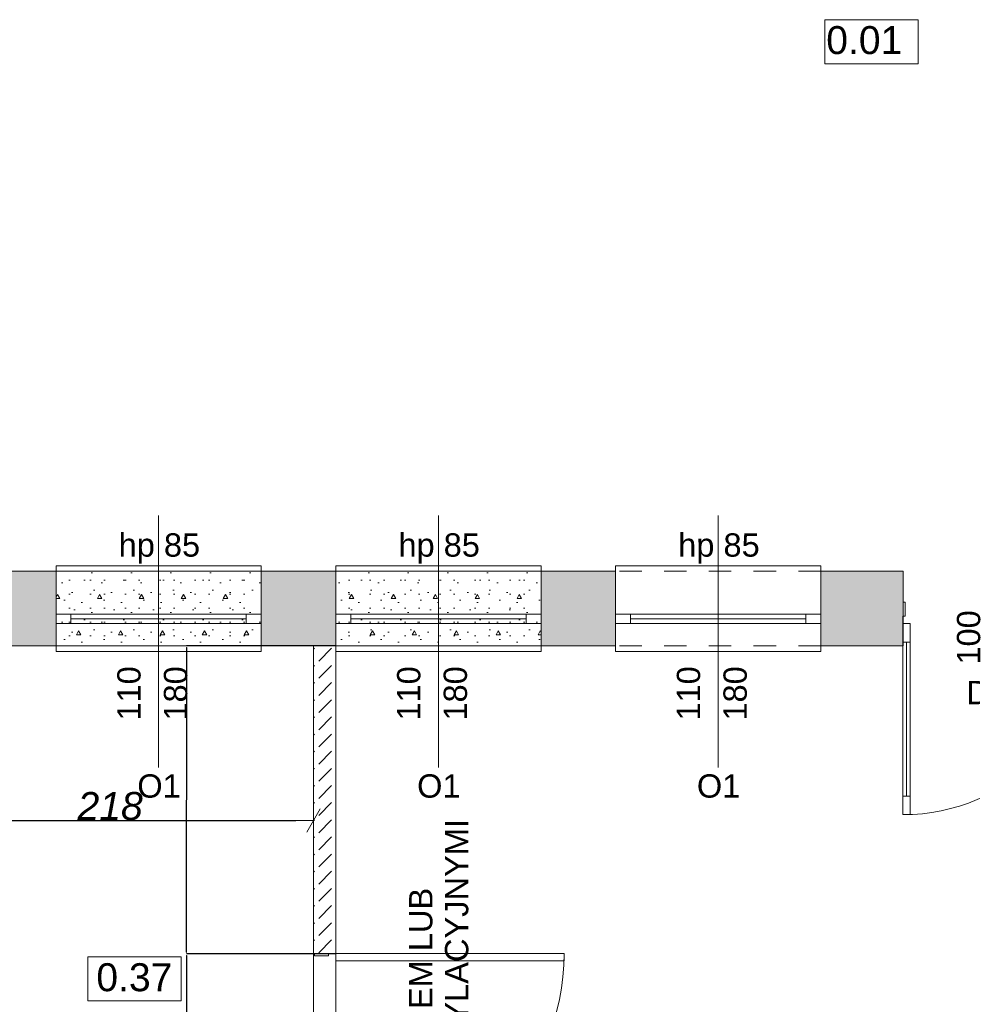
# Model space of a CAD drawing. Header units: millimetres. Extents: x 922208 to 1069538, y -182208 to -99877.
# Tile 226 of 256: x 972512 to 977619, y -141722 to -136446. Entities that reach past the tile are written whole.
import ezdxf

# ---------------------------------------------------------------- set-up
doc = ezdxf.new("R2010")
doc.units = ezdxf.units.MM
doc.header["$MEASUREMENT"] = 0
doc.linetypes.add('HIDDEN', pattern=[20, 10, -10])
doc.linetypes.add('Przerywana', pattern=[240, 120, -120])
for name, color, linetype, lineweight in [('IS_POWRÓT', 5, 'HIDDEN', 30), ('Nowe_210-A Pomieszczenia_Nr_pióra__41', 7, 'Continuous', 15), ('Nowe_220-A Ściany_Nr_pióra__169', 7, 'Continuous', 5), ('Nowe_220-A Ściany_Nr_pióra__19', 255, 'Continuous', 0), ('Nowe_220-A Ściany_Nr_pióra__20', 1, 'Continuous', 13), ('Nowe_220-A Ściany_Nr_pióra__23', 7, 'Continuous', 15), ('Nowe_220-A Ściany_Nr_pióra__27', 7, 'Continuous', 25), ('Nowe_220-A Ściany_Nr_pióra__3', 7, 'Continuous', 13), ('Nowe_220-A Ściany_Nr_pióra__7', 7, 'Continuous', 13)]:
    doc.layers.add(name, color=color, linetype=linetype, lineweight=lineweight)
doc.layers.add('Nowe_220-A Ściany_Nr_pióra__118', color=7, linetype='Continuous', lineweight=13, true_color=0x573938)
doc.layers.add('Nowe_220-A Ściany_Nr_pióra__45', color=7, linetype='Continuous', lineweight=15, true_color=0x40a5ff)
doc.layers.add('Nowe_299-A Wymiary Opisy', color=7, linetype='Continuous')
doc.styles.add('STYL_AUTOMATYCZNY_1', font='arial.ttf')
doc.styles.add('STYL_AUTOMATYCZNY_3', font='ariali.ttf')
doc.dimstyles.new('STYL_AUTOMATYCZNY__1', dxfattribs={"dimtxt": 150, "dimasz": 95, "dimexe": 0.18, "dimexo": 0.0625, "dimgap": 0, "dimtad": 1, "dimtih": 1, "dimtoh": 1, "dimdec": 0, "dimlfac": 0.1, "dimzin": 0, "dimdsep": 46, "dimtxsty": 'STYL_AUTOMATYCZNY_3', "dimblk": 'ARROWHEAD_2', "dimblk1": 'ARROWHEAD_2', "dimblk2": 'ARROWHEAD_2', "dimcen": 0.09, "dimse1": 1, "dimse2": 1, "dimclrd": 7, "dimclre": 7, "dimclrt": 7, "dimadec": 1, "dimazin": 0, "dimtfac": 1, "dimtdec": 4, "dimtmove": 0, "dimatfit": 3, "dimfxl": 1, "dimtolj": 1, "dimtzin": 0, "dimarcsym": 0})
doc.dimstyles.new('STYL_AUTOMATYCZNY__2', dxfattribs={"dimtxt": 0.18, "dimasz": 9.12, "dimexe": 0.18, "dimexo": 0.0625, "dimgap": 0, "dimtad": 0, "dimtih": 1, "dimtoh": 1, "dimdec": 4, "dimzin": 0, "dimdsep": 46, "dimtxsty": 'Standard', "dimcen": 0.09, "dimadec": 0, "dimazin": 0, "dimtfac": 1, "dimtdec": 4, "dimtmove": 0, "dimatfit": 3, "dimldrblk": 'ARROWHEAD_5', "dimfxl": 1, "dimtolj": 1, "dimtzin": 0, "dimarcsym": 0})
pattern_1 = [(0, (889452.8, -161761.4), (0, 389.7114), [24.375, -200.625]), (0, (889565.3, -161566.55), (0, 389.7114), [24.375, -200.625]), (60, (889452.8, -161761.4), (-337.5, 194.8557), [24.375, -200.625]), (60, (889677.8, -161761.4), (-337.5, 194.8557), [24.375, -200.625]), (120, (889477.17, -161761.4), (337.5, 194.8557), [24.375, -200.625]), (120, (889702.17, -161761.4), (337.5, 194.8557), [24.375, -200.625]), (0, (889452.795, -161723.9), (0, 75), [0, -75, 0, -112.5]), (45, (889490.295, -161723.9), (-53.03301, 53.03301), [0, -56.25, 0, -93.75])]

# ---------------------------------------------------------------- blocks, each defined once
blk = doc.blocks.new('*D523')
at = {"layer": 'Defpoints', "color": 0, "linetype": 'Continuous', "lineweight": 30, "transparency": 16777216}
for p in [(973406.8, -114900), (974206.6, -114900), (974206.6, -116120)]:
    blk.add_point(p, dxfattribs=at)
at = {"layer": 'Nowe_299-A Wymiary Opisy', "color": 0, "linetype": 'Continuous', "lineweight": -2, "transparency": 16777216}
for p, q in [((974206.5, -114900), (973406.6, -114900)), ((973406.8, -114909.1), (973406.8, -115509.9)), ((973406.8, -116110.9), (973406.8, -115511.1)), ((974206.5, -116120), (973406.6, -116120))]:
    blk.add_line(p, q, dxfattribs=at)
at = {"layer": 'Nowe_299-A Wymiary Opisy', "color": 0, "linetype": 'Continuous', "lineweight": 30, "transparency": 16777216}
for points in [[(973405.3, -114909.1), (973408.3, -114909.1), (973406.8, -114900)], [(973405.3, -116110.9), (973408.3, -116110.9), (973406.8, -116120)]]:
    blk.add_solid(points, dxfattribs=at)
at = {"layer": 'Nowe_299-A Wymiary Opisy', "color": 0, "linetype": 'Continuous', "lineweight": 5, "transparency": 16777216, "insert": (973406.8, -115510.5), "char_height": 0.18, "attachment_point": 5, "rotation": 90}
blk.add_mtext('\\A1;1220.0000', dxfattribs=at)
blk = doc.blocks.new('ARROWHEAD_5')
at = {"linetype": 'Continuous', "lineweight": 0}
blk.add_hatch(color=0, dxfattribs=at).paths.add_polyline_path([(-1, 0.2679), (0, 0), (-1, -0.2679)])
at = {"color": 0, "linetype": 'Continuous', "lineweight": 0}
blk.add_line((0, 0), (-1, 0), dxfattribs=at)
blk = doc.blocks.new('*D524')
at = {"layer": 'Defpoints', "color": 0, "linetype": 'Continuous', "lineweight": 30, "transparency": 16777216}
for p in [(973406.8, -113250), (974206.6, -113250), (974206.6, -114900)]:
    blk.add_point(p, dxfattribs=at)
at = {"layer": 'Nowe_299-A Wymiary Opisy', "color": 0, "linetype": 'Continuous', "lineweight": -2, "transparency": 16777216}
for p, q in [((974206.5, -113250), (973406.6, -113250)), ((973406.8, -113259.1), (973406.8, -114074.9)), ((973406.8, -114890.9), (973406.8, -114076.1)), ((974206.5, -114900), (973406.6, -114900))]:
    blk.add_line(p, q, dxfattribs=at)
at = {"layer": 'Nowe_299-A Wymiary Opisy', "color": 0, "linetype": 'Continuous', "lineweight": 30, "transparency": 16777216}
for points in [[(973405.3, -113259.1), (973408.3, -113259.1), (973406.8, -113250)], [(973405.3, -114890.9), (973408.3, -114890.9), (973406.8, -114900)]]:
    blk.add_solid(points, dxfattribs=at)
at = {"layer": 'Nowe_299-A Wymiary Opisy', "color": 0, "linetype": 'Continuous', "lineweight": 5, "transparency": 16777216, "insert": (973406.8, -114075.5), "char_height": 0.18, "attachment_point": 5, "rotation": 90}
blk.add_mtext('\\A1;1650.0000', dxfattribs=at)
blk = doc.blocks.new('ARROWHEAD_2')
at = {"color": 0, "linetype": 'Continuous', "lineweight": 0}
for p, q in [((-0.378, -0.655), (0.378, 0.655)), ((0, 0), (-1, 0))]:
    blk.add_line(p, q, dxfattribs=at)
blk = doc.blocks.new('*D526')
at = {"layer": 'Defpoints', "color": 0, "linetype": 'Continuous', "lineweight": 30, "transparency": 16777216}
for p in [(974086.6, -113250), (974086.6, -114185.2), (971906.6, -114500)]:
    blk.add_point(p, dxfattribs=at)
at = {"layer": 'Nowe_299-A Wymiary Opisy', "color": 7, "linetype": 'Continuous', "lineweight": -2, "transparency": 16777216}
blk.add_line((972001.6, -114185.2), (973991.6, -114185.2), dxfattribs=at)
at = {"layer": 'Nowe_299-A Wymiary Opisy', "color": 7, "linetype": 'Continuous', "lineweight": -2, "transparency": 16777216, "xscale": 95, "yscale": 95, "zscale": 95, "rotation": 180}
blk.add_blockref('ARROWHEAD_2', (971906.6, -114185.2), dxfattribs=at)
at = {"layer": 'Nowe_299-A Wymiary Opisy', "color": 7, "linetype": 'Continuous', "lineweight": -2, "transparency": 16777216, "xscale": 95, "yscale": 95, "zscale": 95}
blk.add_blockref('ARROWHEAD_2', (974086.6, -114185.2), dxfattribs=at)
at = {"layer": 'Nowe_299-A Wymiary Opisy', "color": 7, "linetype": 'Continuous', "lineweight": 5, "transparency": 16777216, "insert": (972996.6, -114108.6), "char_height": 150, "attachment_point": 5, "style": 'STYL_AUTOMATYCZNY_3'}
blk.add_mtext('\\A1;218', dxfattribs=at)
blk = doc.blocks.new('parter01')
at = {"layer": 'Nowe_220-A Ściany_Nr_pióra__118', "linetype": 'Continuous', "lineweight": 0, "true_color": 0x573938}
h = blk.add_hatch(dxfattribs=at)
h.set_pattern_fill('BETON_LEKKI', color=39, scale=10, style=0, pattern_type=2)
h.set_pattern_definition(pattern_1)
h.paths.add_polyline_path([(972706.55073, -112850.02068), (972706.55073, -113250.02068), (973806.55073, -113250.02068), (973806.55073, -112850.02068)])
h = blk.add_hatch(dxfattribs=at)
h.set_pattern_fill('BETON_LEKKI', color=39, scale=10, style=0, pattern_type=2)
h.set_pattern_definition(pattern_1)
h.paths.add_polyline_path([(974206.55073, -113250.02068), (975306.55073, -113250.02068), (975306.55073, -112850.02068), (974206.55073, -112850.02068)])
at = {"layer": 'Nowe_220-A Ściany_Nr_pióra__169', "linetype": 'Continuous', "lineweight": 0}
h = blk.add_hatch(dxfattribs=at)
h.set_pattern_fill('BETON', scale=10, style=0, pattern_type=2)
h.set_pattern_definition([(45, (889452.8, -161761.4), (-91.92388, 91.92388), [97.5, -32.5]), (45, (889452.8, -161669.48), (-91.92388, 91.92388), [97.5, -32.5])])
h.paths.add_polyline_path([(974206.55076, -113250.02068), (974086.55073, -113250.02068), (974086.55073, -114900.02071), (974206.55076, -114900.02071)])
at = {"layer": 'Nowe_220-A Ściany_Nr_pióra__19', "linetype": 'Continuous', "lineweight": 0}
for points in [[(972306.55066, -113250.02068), (972706.5507, -113250.02068), (972706.5507, -112850.02065), (972306.55066, -112850.02076)], [(973806.55077, -113250.02068), (974206.55076, -113250.02068), (974206.55076, -112850.0207), (973806.55077, -112850.02061)], [(975306.55073, -113250.02068), (975706.55073, -113250.02068), (975706.55073, -112850.02068), (975306.55073, -112850.02068)], [(976806.55073, -113250.02068), (977248.29215, -113250.02068), (977248.29215, -112850.02069), (976806.55073, -112850.02069)]]:
    blk.add_hatch(color=255, dxfattribs=at).paths.add_polyline_path(points)
at = {"layer": 'Nowe_210-A Pomieszczenia_Nr_pióra__41', "color": 7, "linetype": 'Continuous', "lineweight": 0}
for p, q in [((976827.95592, -109893.9906), (977328.33592, -109893.9906)), ((976827.95592, -110129.7051), (976827.95592, -109893.9906)), ((977328.33592, -109893.9906), (977328.33592, -110129.7051)), ((977328.33592, -110129.7051), (976827.95592, -110129.7051)), ((972876.35943, -114915.90971), (973376.73943, -114915.90971)), ((972876.35943, -115151.62421), (972876.35943, -114915.90971)), ((973376.73943, -114915.90971), (973376.73943, -115151.62421)), ((973376.73943, -115151.62421), (972876.35943, -115151.62421))]:
    blk.add_line(p, q, dxfattribs=at)
at = {"layer": 'Nowe_220-A Ściany_Nr_pióra__20', "color": 1, "linetype": 'Continuous', "lineweight": 0}
for p, q in [((971106.55073, -113250.02068), (974086.55073, -113250.02068)), ((974086.55073, -113250.02068), (974086.55073, -117780.02068)), ((974206.55073, -113250.02068), (974206.55073, -117780.02068))]:
    blk.add_line(p, q, dxfattribs=at)
for points in [[(972706.55073, -112850.02068), (973806.55073, -112850.02068), (973806.55073, -113250.02068), (972706.55073, -113250.02068)], [(974206.55073, -113250.02068), (975306.55073, -113250.02068), (975306.55073, -112850.02068), (974206.55073, -112850.02068)]]:
    blk.add_lwpolyline(points, close=True, dxfattribs=at)
at = {"layer": 'Nowe_220-A Ściany_Nr_pióra__23', "color": 7, "linetype": 'Continuous', "lineweight": 0}
for p, q in [((977248.29213, -113015.02068), (977248.29213, -113130.02068)), ((977258.29213, -113015.02068), (977248.29213, -113015.02068)), ((977258.29213, -113090.02068), (977258.29213, -113015.02068)), ((972786.55073, -113080.02068), (972706.55073, -113080.02068)), ((972786.55073, -113130.02068), (972786.55073, -113080.02068)), ((973806.55073, -113080.02068), (973726.55073, -113080.02068)), ((973726.55073, -113080.02068), (973726.55073, -113130.02068)), ((974286.55073, -113080.02068), (974206.55073, -113080.02068)), ((974286.55073, -113130.02068), (974286.55073, -113080.02068)), ((975306.55073, -113080.02068), (975226.55073, -113080.02068)), ((975226.55073, -113080.02068), (975226.55073, -113130.02068)), ((975786.55073, -113080.02068), (975706.55073, -113080.02068)), ((975786.55073, -113130.02068), (975786.55073, -113080.02068)), ((976806.55073, -113080.02068), (976726.55073, -113080.02068)), ((976726.55073, -113080.02068), (976726.55073, -113130.02068)), ((977246.29213, -113130.02068), (977246.29213, -113090.02068)), ((977246.29213, -113090.02068), (977258.29213, -113090.02068)), ((972706.55073, -113130.02068), (972786.55073, -113130.02068)), ((973726.55073, -113130.02068), (973806.55073, -113130.02068)), ((974206.55073, -113130.02068), (974286.55073, -113130.02068)), ((975226.55073, -113130.02068), (975306.55073, -113130.02068)), ((975706.55073, -113130.02068), (975786.55073, -113130.02068)), ((976726.55073, -113130.02068), (976806.55073, -113130.02068)), ((977248.29213, -113130.02068), (977246.29213, -113130.02068)), ((974091.55073, -114900.02068), (974206.55073, -114900.02068)), ((974091.55073, -114910.02068), (974091.55073, -114900.02068)), ((974166.55073, -114910.02068), (974091.55073, -114910.02068)), ((974206.55073, -114898.02068), (974166.55073, -114898.02068)), ((974166.55073, -114898.02068), (974166.55073, -114910.02068)), ((974206.55073, -114900.02068), (974206.55073, -114898.02068))]:
    blk.add_line(p, q, dxfattribs=at)
at = {"layer": 'Nowe_220-A Ściany_Nr_pióra__27', "color": 7, "linetype": 'Continuous', "lineweight": 0}
for p, q in [((972706.55073, -113080.02068), (972706.55073, -112850.02068)), ((972706.55073, -113080.02068), (972706.55073, -112850.02068)), ((973806.55073, -113080.02068), (973806.55073, -112850.02068)), ((973806.55073, -113080.02068), (973806.55073, -112850.02068)), ((974206.55073, -113080.02068), (974206.55073, -112850.02068)), ((974206.55073, -113080.02068), (974206.55073, -112850.02068)), ((975306.55073, -113080.02068), (975306.55073, -112850.02068)), ((975306.55073, -113080.02068), (975306.55073, -112850.02068)), ((975706.55073, -113080.02068), (975706.55073, -112850.02068)), ((975706.55073, -113080.02068), (975706.55073, -112850.02068)), ((976806.55073, -113080.02068), (976806.55073, -112850.02068)), ((976806.55073, -113080.02068), (976806.55073, -112850.02068)), ((977248.29213, -113015.02068), (977248.29213, -112850.02068)), ((977248.29213, -113015.02068), (977248.29213, -112850.02068)), ((977248.29213, -113130.02068), (977248.29213, -113015.02068)), ((977248.29213, -113130.02068), (977248.29213, -113015.02068)), ((977248.29213, -113130.02068), (977248.29213, -113015.02068)), ((972706.55073, -113130.02068), (972706.55073, -113080.02068)), ((972706.55073, -113130.02068), (972706.55073, -113080.02068)), ((972706.55073, -113130.02068), (972706.55073, -113080.02068)), ((973806.55073, -113130.02068), (973806.55073, -113080.02068)), ((973806.55073, -113130.02068), (973806.55073, -113080.02068)), ((973806.55073, -113130.02068), (973806.55073, -113080.02068)), ((974206.55073, -113130.02068), (974206.55073, -113080.02068)), ((974206.55073, -113130.02068), (974206.55073, -113080.02068)), ((974206.55073, -113130.02068), (974206.55073, -113080.02068)), ((975306.55073, -113130.02068), (975306.55073, -113080.02068)), ((975306.55073, -113130.02068), (975306.55073, -113080.02068)), ((975306.55073, -113130.02068), (975306.55073, -113080.02068)), ((975706.55073, -113130.02068), (975706.55073, -113080.02068)), ((975706.55073, -113130.02068), (975706.55073, -113080.02068)), ((975706.55073, -113130.02068), (975706.55073, -113080.02068)), ((976806.55073, -113130.02068), (976806.55073, -113080.02068)), ((976806.55073, -113130.02068), (976806.55073, -113080.02068)), ((976806.55073, -113130.02068), (976806.55073, -113080.02068)), ((972706.55073, -113250.02068), (972706.55073, -113130.02068)), ((972706.55073, -113250.02068), (972706.55073, -113130.02068)), ((973806.55073, -113250.02068), (973806.55073, -113130.02068)), ((973806.55073, -113250.02068), (973806.55073, -113130.02068)), ((974206.55073, -113250.02068), (974206.55073, -113130.02068)), ((974206.55073, -113250.02068), (974206.55073, -113130.02068)), ((975306.55073, -113250.02068), (975306.55073, -113130.02068)), ((975306.55073, -113250.02068), (975306.55073, -113130.02068)), ((975706.55073, -113250.02068), (975706.55073, -113130.02068)), ((975706.55073, -113250.02068), (975706.55073, -113130.02068)), ((976806.55073, -113250.02068), (976806.55073, -113130.02068)), ((976806.55073, -113250.02068), (976806.55073, -113130.02068)), ((977248.29213, -113250.02068), (977248.29213, -113130.02068)), ((977248.29213, -113250.02068), (977248.29213, -113130.02068)), ((974091.55073, -114900.02068), (974086.55073, -114900.02068)), ((974091.55073, -114900.02068), (974086.55073, -114900.02068)), ((974206.55073, -114900.02068), (974091.55073, -114900.02068)), ((974206.55073, -114900.02068), (974091.55073, -114900.02068)), ((974206.55073, -114900.02068), (974091.55073, -114900.02068))]:
    blk.add_line(p, q, dxfattribs=at)
for points in [[(972706.55073, -112850.02068), (972306.55073, -112850.02068)], [(974206.55073, -112850.02068), (973806.55073, -112850.02068)], [(975706.55073, -112850.02068), (975306.55073, -112850.02068)], [(977248.29213, -112850.02068), (976806.55073, -112850.02068)], [(972306.55073, -113250.02068), (972706.55073, -113250.02068)], [(973806.55073, -113250.02068), (974206.55073, -113250.02068)], [(974206.55073, -113250.02068), (974086.55073, -113250.02068)], [(974086.55073, -113250.02068), (974086.55073, -114900.02071)], [(974206.55073, -114900.02071), (974206.55073, -113250.02068)], [(975306.55073, -113250.02068), (975706.55073, -113250.02068)], [(976806.55073, -113250.02068), (977248.29213, -113250.02068)]]:
    blk.add_lwpolyline(points, dxfattribs=at)
at = {"layer": 'Nowe_220-A Ściany_Nr_pióra__3', "color": 7, "linetype": 'Continuous', "lineweight": 0}
for p, q in [((973806.55073, -112820.02068), (972706.55073, -112820.02068)), ((972706.55073, -112820.02068), (972706.55073, -112850.02068)), ((973806.55073, -112850.02068), (973806.55073, -112820.02068)), ((975306.55073, -112820.02068), (974206.55073, -112820.02068)), ((974206.55073, -112820.02068), (974206.55073, -112850.02068)), ((975306.55073, -112850.02068), (975306.55073, -112820.02068)), ((976806.55073, -112820.02068), (975706.55073, -112820.02068)), ((975706.55073, -112820.02068), (975706.55073, -112850.02068)), ((976806.55073, -112850.02068), (976806.55073, -112820.02068)), ((973726.55073, -113080.02068), (972786.55073, -113080.02068)), ((973726.55073, -113105.02068), (972786.55073, -113105.02068)), ((975226.55073, -113080.02068), (974286.55073, -113080.02068)), ((975226.55073, -113105.02068), (974286.55073, -113105.02068)), ((976726.55073, -113080.02068), (975786.55073, -113080.02068)), ((976726.55073, -113105.02068), (975786.55073, -113105.02068)), ((972786.55073, -113130.02068), (973726.55073, -113130.02068)), ((974286.55073, -113130.02068), (975226.55073, -113130.02068)), ((975786.55073, -113130.02068), (976726.55073, -113130.02068)), ((977246.29213, -113230.02068), (977246.29213, -113130.02068)), ((977246.29213, -113130.02068), (977286.29213, -113130.02068)), ((977286.29213, -113130.02068), (977286.29213, -113230.02068)), ((977286.29213, -113230.02068), (977246.29213, -113230.02068)), ((977266.29213, -114054.02068), (977266.29213, -113230.02068)), ((972706.55073, -113280.02068), (972706.55073, -113250.02068)), ((973806.55073, -113280.02068), (972706.55073, -113280.02068)), ((973806.55073, -113250.02068), (973806.55073, -113280.02068)), ((974206.55073, -113280.02068), (974206.55073, -113250.02068)), ((975306.55073, -113280.02068), (974206.55073, -113280.02068)), ((975306.55073, -113250.02068), (975306.55073, -113280.02068)), ((975706.55073, -113280.02068), (975706.55073, -113250.02068)), ((976806.55073, -113280.02068), (975706.55073, -113280.02068)), ((976806.55073, -113250.02068), (976806.55073, -113280.02068)), ((977246.29213, -114154.02068), (977246.29213, -114054.02068)), ((977246.29213, -114054.02068), (977286.29213, -114054.02068)), ((977286.29213, -114054.02068), (977286.29213, -114154.02068)), ((977286.29213, -114154.02068), (977246.29213, -114154.02068)), ((975430.55073, -114898.02068), (974206.55073, -114898.02068)), ((974206.55073, -114898.02068), (974206.55073, -114938.02068)), ((975430.55073, -114938.02068), (975430.55073, -114898.02068)), ((974206.55073, -114938.02068), (975430.55073, -114938.02068))]:
    blk.add_line(p, q, dxfattribs=at)
at = {"layer": 'Nowe_220-A Ściany_Nr_pióra__3', "color": 7, "linetype": 'Przerywana', "lineweight": 0}
for p, q in [((973806.55073, -112850.02068), (972706.55073, -112850.02068)), ((975306.55073, -112850.02068), (974206.55073, -112850.02068)), ((976806.55073, -112850.02068), (975706.55073, -112850.02068)), ((973806.55073, -113250.02068), (972706.55073, -113250.02068)), ((975306.55073, -113250.02068), (974206.55073, -113250.02068)), ((976806.55073, -113250.02068), (975706.55073, -113250.02068))]:
    blk.add_line(p, q, dxfattribs=at)
at = {"layer": 'Nowe_220-A Ściany_Nr_pióra__3', "color": 7, "linetype": 'Continuous', "lineweight": 0}
for points in [[(977246.29213, -114054.02068), (977246.29213, -113230.02068), (977266.29213, -113230.02068), (977266.29213, -114054.02068)], [(977266.29213, -114054.02068), (977266.29213, -113230.02068), (977286.29213, -113230.02068), (977286.29213, -114054.02068)]]:
    blk.add_lwpolyline(points, close=True, dxfattribs=at)
for centre, radius in [((977246.29213, -113130.02068), 1024), ((974206.55073, -114898.02068), 1224)]:
    blk.add_arc(centre, radius, 270, 0, dxfattribs=at)
at = {"layer": 'Nowe_220-A Ściany_Nr_pióra__45', "color": 161, "linetype": 'Continuous', "lineweight": 0, "true_color": 0x40a5ff}
for p, q in [((973256.55073, -113901.8064), (973256.55073, -112550.02068)), ((974756.55073, -113901.8064), (974756.55073, -112550.02068)), ((976256.55073, -113901.8064), (976256.55073, -112550.02068))]:
    blk.add_line(p, q, dxfattribs=at)
at = {"layer": 'Nowe_210-A Pomieszczenia_Nr_pióra__41', "color": 7, "linetype": 'Continuous', "lineweight": 0, "char_height": 150, "attachment_point": 2, "style": 'STYL_AUTOMATYCZNY_1'}
for s, insert in [('\\A1;{\\pqc;\\pt0,25;\\fArial|b0|i0|c238|p0;\\W1.000000;0.01\\fArial|b0|i0|c238|p0;\\W1.000000;\\A1{\\H.66x;\\S^  ;}\\fArial|b0|i0|c238|p0;\\W1.000000;\\fArial|b0|i0|c238|p0;\\W1.000000;\\A1{\\H.66x;\\S^  ;}}', (977078.14592, -109928.27632)), ('\\A1;{\\pqc;\\pt25;\\fArial|b0|i0|c238|p0;\\W1.000000;0.3\\fArial|b0|i0|c238|p0;\\W1.000000;7}', (973126.54943, -114950.19543))]:
    blk.add_mtext(s, dxfattribs=dict(at, insert=insert))
at = {"layer": 'Nowe_220-A Ściany_Nr_pióra__7', "color": 7, "linetype": 'Continuous', "lineweight": 0, "char_height": 125, "attachment_point": 7, "style": 'STYL_AUTOMATYCZNY_1'}
for s, insert in [('\\A1;{\\pql;\\pt0;\\fArial|b0|i0|c238|p0;\\W1.000000;hp 85\\fArial|b0|i0|c238|p0;\\W1.000000;\\A1{\\H.66x;\\S^  ;}\\fArial|b0|i0|c238|p0;\\W1.000000;\\fArial|b0|i0|c238|p0;\\W1.000000;}', (973042.05573, -112809.08834)), ('\\A1;{\\pql;\\pt0;\\fArial|b0|i0|c238|p0;\\W1.000000;hp 85\\fArial|b0|i0|c238|p0;\\W1.000000;\\A1{\\H.66x;\\S^  ;}\\fArial|b0|i0|c238|p0;\\W1.000000;\\fArial|b0|i0|c238|p0;\\W1.000000;}', (974542.05573, -112809.08834)), ('\\A1;{\\pql;\\pt0;\\fArial|b0|i0|c238|p0;\\W1.000000;hp 85\\fArial|b0|i0|c238|p0;\\W1.000000;\\A1{\\H.66x;\\S^  ;}\\fArial|b0|i0|c238|p0;\\W1.000000;\\fArial|b0|i0|c238|p0;\\W1.000000;}', (976042.05573, -112809.08834)), ('\\A1;{\\pql;\\pt0;\\fArial|b0|i0|c238|p0;\\W1.000000;Dw1\\fArial|b0|i0|c238|p0;\\W1.000000;\\fArial|b0|i0|c238|p0;\\W1.000000;\\fArial|b0|i0|c238|p0;\\W1.000000;}', (977586.82163, -113562.52025)), ('\\A1;{\\pql;\\pt0;\\fArial|b0|i0|c238|p0;\\W1.000000;O1\\fArial|b0|i0|c238|p0;\\W1.000000;\\fArial|b0|i0|c238|p0;\\W1.000000;\\fArial|b0|i0|c238|p0;\\W1.000000;}', (973142.20898, -114064.61289)), ('\\A1;{\\pql;\\pt0;\\fArial|b0|i0|c238|p0;\\W1.000000;O1\\fArial|b0|i0|c238|p0;\\W1.000000;\\fArial|b0|i0|c238|p0;\\W1.000000;\\fArial|b0|i0|c238|p0;\\W1.000000;}', (974642.20898, -114064.61289)), ('\\A1;{\\pql;\\pt0;\\fArial|b0|i0|c238|p0;\\W1.000000;O1\\fArial|b0|i0|c238|p0;\\W1.000000;\\fArial|b0|i0|c238|p0;\\W1.000000;\\fArial|b0|i0|c238|p0;\\W1.000000;}', (976142.20898, -114064.61289)), ('\\A1;{\\pql;\\pt0;\\fArial|b0|i0|c238|p0;\\W1.000000;120\\fArial|b0|i0|c238|p0;\\W1.000000;\\A1{\\H.66x;\\S^  ;}\\fArial|b0|i0|c238|p0;\\W1.000000;\\fArial|b0|i0|c238|p0;\\W1.000000;}', (974020.52923, -115449.61289))]:
    blk.add_mtext(s, dxfattribs=dict(at, insert=insert))
at = {"layer": 'Nowe_220-A Ściany_Nr_pióra__7', "color": 7, "linetype": 'Continuous', "lineweight": 0, "char_height": 125, "attachment_point": 7, "rotation": 90, "style": 'STYL_AUTOMATYCZNY_1'}
for s, insert in [('\\A1;{\\pql;\\pt0;\\fArial|b0|i0|c238|p0;\\W1.000000;100\\fArial|b0|i0|c238|p0;\\W1.000000;\\A1{\\H.66x;\\S^  ;}\\fArial|b0|i0|c238|p0;\\W1.000000;\\fArial|b0|i0|c238|p0;\\W1.000000;}', (977697.88434, -113350.02068)), ('\\A1;{\\pql;\\pt0;\\fArial|b0|i0|c238|p0;\\W1.000000;200\\fArial|b0|i0|c238|p0;\\W1.000000;\\A1{\\H.66x;\\S^  ;}\\fArial|b0|i0|c238|p0;\\W1.000000;\\fArial|b0|i0|c238|p0;\\W1.000000;}', (977947.88434, -113350.02068)), ('\\A1;{\\pql;\\pt0;\\fArial|b0|i0|c238|p0;\\W1.000000;110\\fArial|b0|i0|c238|p0;\\W1.000000;\\A1{\\H.66x;\\S^  ;}\\fArial|b0|i0|c238|p0;\\W1.000000;\\fArial|b0|i0|c238|p0;\\W1.000000;}', (973196.14293, -113650.02068)), ('\\A1;{\\pql;\\pt0;\\fArial|b0|i0|c238|p0;\\W1.000000;180\\fArial|b0|i0|c238|p0;\\W1.000000;\\A1{\\H.66x;\\S^  ;}\\fArial|b0|i0|c238|p0;\\W1.000000;\\fArial|b0|i0|c238|p0;\\W1.000000;}', (973446.14293, -113650.02068)), ('\\A1;{\\pql;\\pt0;\\fArial|b0|i0|c238|p0;\\W1.000000;110\\fArial|b0|i0|c238|p0;\\W1.000000;\\A1{\\H.66x;\\S^  ;}\\fArial|b0|i0|c238|p0;\\W1.000000;\\fArial|b0|i0|c238|p0;\\W1.000000;}', (974696.14293, -113650.02068)), ('\\A1;{\\pql;\\pt0;\\fArial|b0|i0|c238|p0;\\W1.000000;180\\fArial|b0|i0|c238|p0;\\W1.000000;\\A1{\\H.66x;\\S^  ;}\\fArial|b0|i0|c238|p0;\\W1.000000;\\fArial|b0|i0|c238|p0;\\W1.000000;}', (974946.14293, -113650.02068)), ('\\A1;{\\pql;\\pt0;\\fArial|b0|i0|c238|p0;\\W1.000000;110\\fArial|b0|i0|c238|p0;\\W1.000000;\\A1{\\H.66x;\\S^  ;}\\fArial|b0|i0|c238|p0;\\W1.000000;\\fArial|b0|i0|c238|p0;\\W1.000000;}', (976196.14293, -113650.02068)), ('\\A1;{\\pql;\\pt0;\\fArial|b0|i0|c238|p0;\\W1.000000;180\\fArial|b0|i0|c238|p0;\\W1.000000;\\A1{\\H.66x;\\S^  ;}\\fArial|b0|i0|c238|p0;\\W1.000000;\\fArial|b0|i0|c238|p0;\\W1.000000;}', (976446.14293, -113650.02068))]:
    blk.add_mtext(s, dxfattribs=dict(at, insert=insert))
at = {"layer": 'Nowe_220-A Ściany_Nr_pióra__7', "color": 7, "linetype": 'Continuous', "lineweight": 0, "insert": (974918.49799, -116815.91041), "char_height": 125, "attachment_point": 7, "rotation": 90, "line_spacing_factor": 0.923867, "style": 'STYL_AUTOMATYCZNY_1'}
blk.add_mtext('\\A1;{\\pql;\\fArial|b0|i0|c238|p0;\\W1.000000;DRZWI Z PODCIĘCIEM LUB \\P\\pql;\\fArial|b0|i0|c238|p0;\\W1.000000;OTWORAMI WENTYLACYJNYMI}', dxfattribs=at)
at = {"layer": 'Nowe_299-A Wymiary Opisy', "color": 7, "linetype": 'Continuous', "lineweight": 0}
dim = blk.add_linear_dim(base=(974086.55073, -114185.22837), p1=(971906.55073, -114500.02068), p2=(974086.55073, -113250.02068), dimstyle='STYL_AUTOMATYCZNY__1', dxfattribs=at)
dim.commit()
dim.dimension.update_dxf_attribs({"geometry": '*D526', "text_midpoint": (972996.55073, -114185.22837), "dimtype": 128})
for base, p1, p2, picture, middle in [((973406.82201, -113250.02068), (974206.55073, -114900.02068), (974206.55073, -113250.02068), '*D524', (973406.82201, -114075.5287)), ((973406.82201, -114900.02068), (974206.55073, -116120.02068), (974206.55073, -114900.02068), '*D523', (973406.82201, -115510.5287))]:
    dim = blk.add_linear_dim(base=base, p1=p1, p2=p2, angle=90, dimstyle='STYL_AUTOMATYCZNY__2', dxfattribs=at)
    dim.commit()
    dim.dimension.update_dxf_attribs({"geometry": picture, "text_midpoint": middle, "dimtype": 128, "text_rotation": 90})

msp = doc.modelspace()

# ---------------------------------------------------------------- block references
at = {"layer": 'IS_POWRÓT', "color": 27, "linetype": 'ByBlock', "lineweight": 30}
msp.add_blockref('parter01', (0, -26552.1), dxfattribs=at)

doc.saveas('drawing.dxf')
